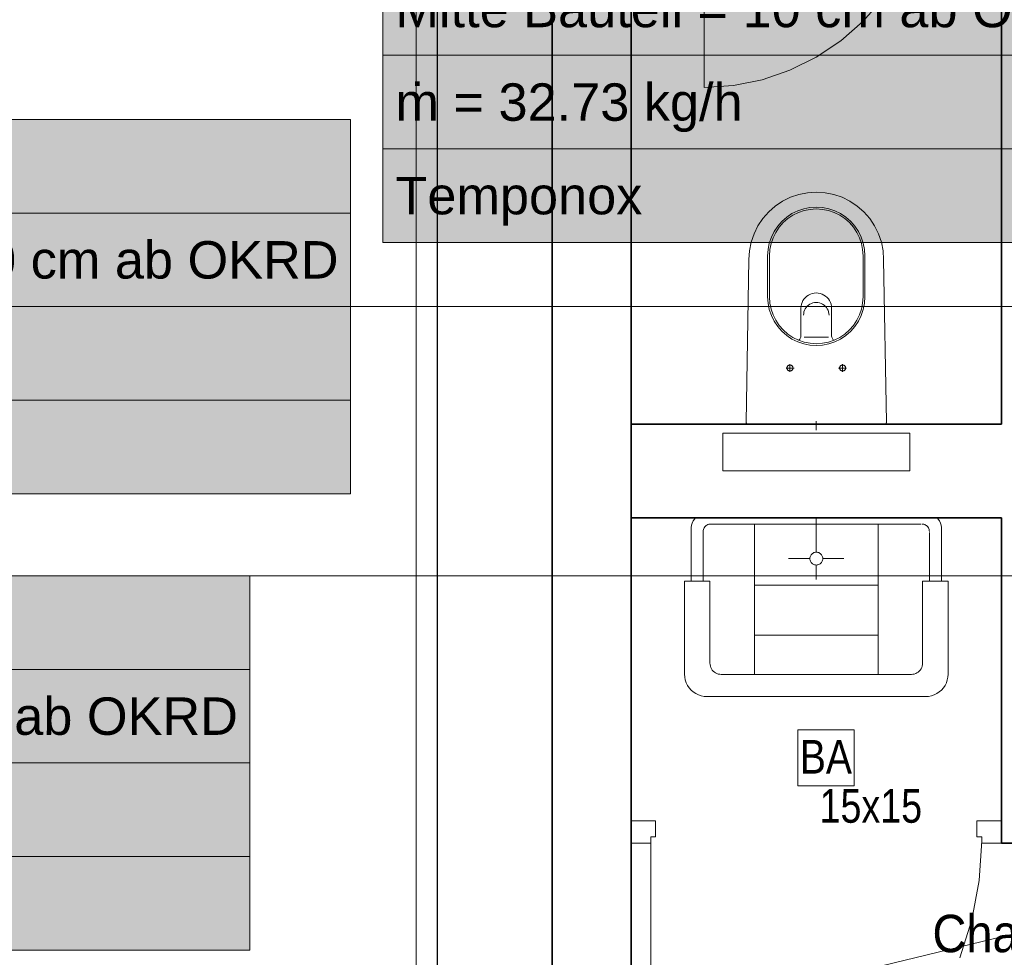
# Model space of a CAD drawing. Extents: x -223 to 557, y -138 to 606.
# Tile 5 of 142: x -87 to -35, y -1 to 50. Entities that reach past the tile are written whole.
import ezdxf
from ezdxf.lldxf.tags import DXFTag

# ---------------------------------------------------------------- set-up
doc = ezdxf.new("R2010")
doc.units = 0
doc.layers.get('0').update_dxf_attribs({"lineweight": 35})
for name, color, linetype, lineweight in [('5_EG-BESTAND', 7, 'Continuous', 25), ('5_EG-HLSE', 7, 'Continuous', 25), ('5_EG-NEU', 7, 'Continuous', 25), ('H_Heizkoerpertext', 7, 'Continuous', 35)]:
    doc.layers.add(name, color=color, linetype=linetype, lineweight=lineweight)
for name, color, linetype, lineweight, true_color in [('H_Heizkoerper', 1, 'Continuous', 35, 0xff0000), ('H_Heizkoerperflaeche', 7, 'Continuous', 35, 0xc0c0c0), ('H_Ruecklauf', 5, 'Continuous', 35, 0x0000ff), ('H_Ruecklauf_Beschriftung_OG', 5, 'Continuous', 18, 0x0000ff), ('H_Vorlauf', 1, 'Continuous', 35, 0xff0000), ('H_Vorlauf_Beschriftung_OG', 1, 'Continuous', 18, 0xff0000), ('X_Schnittangaben', 7, 'Continuous', 25, 0xc0c0c0)]:
    doc.layers.add(name, color=color, linetype=linetype, lineweight=lineweight, true_color=true_color)
doc.styles.get("Standard").update_dxf_attribs({"font": 'arial.ttf'})
tags = doc.linetypes.add('PUNKT2_S9', pattern=[0.0005, 0, -0.0005]).pattern_tags.tags
tags[6:7] = [DXFTag(74, 4), DXFTag(75, 0), DXFTag(340, '0'), DXFTag(46, 1.0), DXFTag(50, 0.0), DXFTag(44, 0.0), DXFTag(45, 0.0)]
tags[4:5] = [DXFTag(74, 4), DXFTag(75, 0), DXFTag(340, '0'), DXFTag(46, 1.0), DXFTag(50, 0.0), DXFTag(44, 0.0), DXFTag(45, 0.0)]
tags = doc.linetypes.add('STRICHPUNKT2', pattern=[12.7, 6.35, -3.175, 0, -3.175]).pattern_tags.tags
tags[10:11] = [DXFTag(74, 4), DXFTag(75, 0), DXFTag(340, '0'), DXFTag(46, 0.0), DXFTag(50, 0.0), DXFTag(44, 0.0), DXFTag(45, 0.0)]
tags[8:9] = [DXFTag(74, 4), DXFTag(75, 0), DXFTag(340, '0'), DXFTag(46, 0.0), DXFTag(50, 0.0), DXFTag(44, 0.0), DXFTag(45, 0.0)]
tags[6:7] = [DXFTag(74, 4), DXFTag(75, 0), DXFTag(340, '0'), DXFTag(46, 0.0), DXFTag(50, 0.0), DXFTag(44, 0.0), DXFTag(45, 0.0)]
tags[4:5] = [DXFTag(74, 4), DXFTag(75, 0), DXFTag(340, '0'), DXFTag(46, 0.0), DXFTag(50, 0.0), DXFTag(44, 0.0), DXFTag(45, 0.0)]

# ---------------------------------------------------------------- blocks, each defined once
blk = doc.blocks.new('Schnitt-A07ALDUJ1N', base_point=(-166.508, -62.505))
at = {"color": 0, "linetype": 'ByBlock', "lineweight": -2, "ltscale": 0.25}
blk.add_line((-64.925, 186.954), (-64.925, -60.638), dxfattribs=at)
blk = doc.blocks.new('Referenz-A07ALDUO1N', base_point=(-167.675, -99.33))
at = {"layer": '5_EG-BESTAND', "color": 0, "linetype": 'PUNKT2_S9', "lineweight": 13, "ltscale": 0.13}
blk.add_line((-66.06, -64.762), (-66.06, 142.568), dxfattribs=at)
at = {"layer": '5_EG-BESTAND', "color": 0, "lineweight": 35}
for p, q in [((-58.778, 142.568), (-58.788, -58.081)), ((-54.567, 98.449), (-54.567, 20.932)), ((-54.567, 20.932), (-54.567, 18.189)), ((-54.567, 18.189), (-54.567, -52.076))]:
    blk.add_line(p, q, dxfattribs=at)
at = {"layer": '5_EG-HLSE', "color": 0, "lineweight": 13}
for p, q in [((-46.044, 40.049), (-46.466, 39.841)), ((-45.598, 40.201), (-46.044, 40.049)), ((-45.136, 40.292), (-45.598, 40.201)), ((-44.666, 40.323), (-45.136, 40.292)), ((-44.196, 40.292), (-44.666, 40.323)), ((-43.734, 40.2), (-44.196, 40.292)), ((-43.288, 40.048), (-43.734, 40.2)), ((-42.866, 39.84), (-43.288, 40.048)), ((-46.858, 39.579), (-47.212, 39.269)), ((-46.466, 39.841), (-46.858, 39.579)), ((-45.007, 39.501), (-45.34, 39.434)), ((-44.667, 39.523), (-45.007, 39.501)), ((-44.328, 39.501), (-44.667, 39.523)), ((-43.994, 39.434), (-44.328, 39.501)), ((-42.474, 39.578), (-42.866, 39.84)), ((-42.12, 39.267), (-42.474, 39.578)), ((-47.212, 39.269), (-47.523, 38.915)), ((-46.25, 38.986), (-46.506, 38.761)), ((-45.967, 39.175), (-46.25, 38.986)), ((-45.917, 39.088), (-46.189, 38.906)), ((-45.662, 39.325), (-45.967, 39.175)), ((-45.624, 39.233), (-45.917, 39.088)), ((-45.34, 39.434), (-45.662, 39.325)), ((-45.314, 39.338), (-45.624, 39.233)), ((-44.994, 39.402), (-45.314, 39.338)), ((-44.667, 39.423), (-44.994, 39.402)), ((-44.341, 39.402), (-44.667, 39.423)), ((-44.02, 39.338), (-44.341, 39.402)), ((-43.71, 39.233), (-44.02, 39.338)), ((-43.672, 39.325), (-43.994, 39.434)), ((-43.417, 39.088), (-43.71, 39.233)), ((-43.367, 39.175), (-43.672, 39.325)), ((-43.145, 38.906), (-43.417, 39.088)), ((-43.084, 38.986), (-43.367, 39.175)), ((-42.829, 38.761), (-43.084, 38.986)), ((-41.81, 38.913), (-42.12, 39.267)), ((-47.785, 38.523), (-47.993, 38.101)), ((-47.523, 38.915), (-47.785, 38.523)), ((-46.73, 38.506), (-46.919, 38.223)), ((-46.651, 38.445), (-46.832, 38.173)), ((-46.506, 38.761), (-46.73, 38.506)), ((-46.435, 38.691), (-46.651, 38.445)), ((-46.189, 38.906), (-46.435, 38.691)), ((-42.899, 38.691), (-43.145, 38.906)), ((-42.684, 38.445), (-42.899, 38.691)), ((-42.604, 38.506), (-42.829, 38.761)), ((-42.502, 38.173), (-42.684, 38.445)), ((-42.416, 38.223), (-42.604, 38.506)), ((-41.548, 38.521), (-41.81, 38.913)), ((-41.34, 38.099), (-41.548, 38.521)), ((-47.993, 38.101), (-48.144, 37.655)), ((-47.069, 37.918), (-47.179, 37.596)), ((-46.919, 38.223), (-47.069, 37.918)), ((-46.832, 38.173), (-46.977, 37.88)), ((-42.357, 37.88), (-42.502, 38.173)), ((-42.265, 37.918), (-42.416, 38.223)), ((-42.156, 37.596), (-42.265, 37.918)), ((-41.189, 37.653), (-41.34, 38.099)), ((-48.144, 37.655), (-48.236, 37.193)), ((-47.179, 37.596), (-47.245, 37.262)), ((-47.082, 37.57), (-47.146, 37.249)), ((-46.977, 37.88), (-47.082, 37.57)), ((-42.252, 37.57), (-42.357, 37.88)), ((-42.189, 37.249), (-42.252, 37.57)), ((-42.089, 37.262), (-42.156, 37.596)), ((-41.098, 37.191), (-41.189, 37.653)), ((-48.236, 37.193), (-48.267, 36.723)), ((-47.245, 37.262), (-47.267, 36.923)), ((-47.267, 36.923), (-47.267, 34.723)), ((-47.146, 37.249), (-47.167, 36.923)), ((-47.167, 36.923), (-47.167, 34.723)), ((-42.167, 36.923), (-42.189, 37.249)), ((-42.167, 36.923), (-42.167, 34.723)), ((-42.067, 36.923), (-42.089, 37.262)), ((-42.067, 36.923), (-42.067, 34.723)), ((-41.067, 36.721), (-41.098, 37.191)), ((-48.417, 28.025), (-48.267, 36.723)), ((-41.067, 36.721), (-40.917, 28.025)), ((-45.167, 34.764), (-45.247, 34.693)), ((-45.077, 34.824), (-45.167, 34.764)), ((-44.981, 34.871), (-45.077, 34.824)), ((-44.88, 34.906), (-44.981, 34.871)), ((-44.774, 34.927), (-44.88, 34.906)), ((-44.667, 34.934), (-44.774, 34.927)), ((-44.56, 34.927), (-44.667, 34.934)), ((-44.455, 34.906), (-44.56, 34.927)), ((-44.353, 34.871), (-44.455, 34.906)), ((-44.257, 34.824), (-44.353, 34.871)), ((-44.168, 34.764), (-44.257, 34.824)), ((-44.087, 34.693), (-44.168, 34.764)), ((-47.267, 34.723), (-47.245, 34.384)), ((-47.245, 34.384), (-47.179, 34.05)), ((-47.167, 34.723), (-47.146, 34.397)), ((-47.146, 34.397), (-47.082, 34.076)), ((-45.481, 34.22), (-45.488, 34.113)), ((-45.46, 34.326), (-45.481, 34.22)), ((-45.425, 34.427), (-45.46, 34.326)), ((-45.378, 34.524), (-45.425, 34.427)), ((-45.318, 34.613), (-45.378, 34.524)), ((-45.247, 34.693), (-45.318, 34.613)), ((-45.148, 34.229), (-45.207, 34.162)), ((-45.081, 34.287), (-45.148, 34.229)), ((-45.007, 34.337), (-45.081, 34.287)), ((-44.927, 34.376), (-45.007, 34.337)), ((-44.843, 34.405), (-44.927, 34.376)), ((-44.756, 34.422), (-44.843, 34.405)), ((-44.667, 34.428), (-44.756, 34.422)), ((-44.578, 34.422), (-44.667, 34.428)), ((-44.491, 34.405), (-44.578, 34.422)), ((-44.407, 34.376), (-44.491, 34.405)), ((-44.327, 34.337), (-44.407, 34.376)), ((-44.253, 34.287), (-44.327, 34.337)), ((-44.186, 34.229), (-44.253, 34.287)), ((-44.128, 34.162), (-44.186, 34.229)), ((-44.016, 34.613), (-44.087, 34.693)), ((-43.957, 34.524), (-44.016, 34.613)), ((-43.909, 34.427), (-43.957, 34.524)), ((-43.875, 34.326), (-43.909, 34.427)), ((-43.854, 34.22), (-43.875, 34.326)), ((-43.847, 34.113), (-43.854, 34.22)), ((-42.252, 34.076), (-42.189, 34.397)), ((-42.189, 34.397), (-42.167, 34.723)), ((-42.156, 34.05), (-42.089, 34.384)), ((-42.089, 34.384), (-42.067, 34.723)), ((-47.179, 34.05), (-47.069, 33.728)), ((-47.082, 34.076), (-46.977, 33.766)), ((-47.069, 33.728), (-46.919, 33.423)), ((-46.977, 33.766), (-46.832, 33.473)), ((-45.488, 34.113), (-45.488, 32.662)), ((-45.341, 33.837), (-45.347, 33.748)), ((-45.324, 33.924), (-45.341, 33.837)), ((-45.295, 34.008), (-45.324, 33.924)), ((-45.256, 34.088), (-45.295, 34.008)), ((-45.207, 34.162), (-45.256, 34.088)), ((-44.078, 34.088), (-44.128, 34.162)), ((-44.039, 34.008), (-44.078, 34.088)), ((-44.01, 33.924), (-44.039, 34.008)), ((-43.993, 33.837), (-44.01, 33.924)), ((-43.987, 33.748), (-43.993, 33.837)), ((-43.847, 34.113), (-43.847, 32.662)), ((-42.502, 33.473), (-42.357, 33.766)), ((-42.416, 33.423), (-42.265, 33.728)), ((-42.357, 33.766), (-42.252, 34.076)), ((-42.265, 33.728), (-42.156, 34.05)), ((-46.919, 33.423), (-46.73, 33.14)), ((-46.832, 33.473), (-46.651, 33.201)), ((-46.651, 33.201), (-46.435, 32.955)), ((-42.899, 32.955), (-42.684, 33.201)), ((-42.684, 33.201), (-42.502, 33.473)), ((-42.604, 33.14), (-42.416, 33.423)), ((-46.73, 33.14), (-46.506, 32.884)), ((-46.506, 32.884), (-46.25, 32.66)), ((-46.435, 32.955), (-46.189, 32.74)), ((-46.25, 32.66), (-45.967, 32.471)), ((-46.189, 32.74), (-45.917, 32.558)), ((-45.489, 32.62), (-45.488, 32.662)), ((-43.847, 32.662), (-43.846, 32.62)), ((-43.417, 32.558), (-43.145, 32.74)), ((-43.367, 32.471), (-43.084, 32.66)), ((-43.145, 32.74), (-42.899, 32.955)), ((-43.084, 32.66), (-42.829, 32.884)), ((-42.829, 32.884), (-42.604, 33.14)), ((-45.967, 32.471), (-45.662, 32.321)), ((-45.917, 32.558), (-45.624, 32.413)), ((-45.662, 32.321), (-45.34, 32.212)), ((-45.624, 32.413), (-45.314, 32.308)), ((-45.609, 32.407), (-45.577, 32.435)), ((-45.577, 32.435), (-45.55, 32.466)), ((-45.55, 32.466), (-45.527, 32.501)), ((-45.527, 32.501), (-45.509, 32.539)), ((-45.509, 32.539), (-45.496, 32.579)), ((-45.496, 32.579), (-45.489, 32.62)), ((-45.34, 32.212), (-45.007, 32.145)), ((-45.314, 32.308), (-44.994, 32.244)), ((-45.313, 32.569), (-44.021, 32.569)), ((-45.007, 32.145), (-44.667, 32.123)), ((-44.994, 32.244), (-44.667, 32.223)), ((-44.667, 32.223), (-44.341, 32.244)), ((-44.667, 32.123), (-44.328, 32.145)), ((-44.341, 32.244), (-44.02, 32.308)), ((-44.328, 32.145), (-43.994, 32.212)), ((-44.02, 32.308), (-43.71, 32.413)), ((-43.994, 32.212), (-43.672, 32.321)), ((-43.846, 32.62), (-43.838, 32.579)), ((-43.838, 32.579), (-43.826, 32.539)), ((-43.826, 32.539), (-43.808, 32.501)), ((-43.808, 32.501), (-43.785, 32.466)), ((-43.785, 32.466), (-43.757, 32.435)), ((-43.757, 32.435), (-43.725, 32.407)), ((-43.71, 32.413), (-43.417, 32.558)), ((-43.672, 32.321), (-43.367, 32.471)), ((-46.155, 31.062), (-46.172, 31.05)), ((-46.136, 31.071), (-46.155, 31.062)), ((-46.116, 31.077), (-46.136, 31.071)), ((-46.095, 31.082), (-46.116, 31.077)), ((-46.075, 31.083), (-46.095, 31.082)), ((-46.071, 31.083), (-46.078, 31.083)), ((-46.075, 31.128), (-46.075, 30.719)), ((-46.054, 31.082), (-46.075, 31.083)), ((-46.033, 31.077), (-46.054, 31.082)), ((-46.013, 31.071), (-46.033, 31.077)), ((-45.995, 31.062), (-46.013, 31.071)), ((-45.977, 31.05), (-45.995, 31.062)), ((-43.34, 31.062), (-43.357, 31.05)), ((-43.321, 31.071), (-43.34, 31.062)), ((-43.301, 31.077), (-43.321, 31.071)), ((-43.281, 31.082), (-43.301, 31.077)), ((-43.26, 31.083), (-43.281, 31.082)), ((-43.256, 31.083), (-43.264, 31.083)), ((-43.26, 31.128), (-43.26, 30.719)), ((-43.239, 31.082), (-43.26, 31.083)), ((-43.218, 31.077), (-43.239, 31.082)), ((-43.199, 31.071), (-43.218, 31.077)), ((-43.18, 31.062), (-43.199, 31.071)), ((-43.162, 31.05), (-43.18, 31.062)), ((-45.857, 30.923), (-46.277, 30.923)), ((-46.233, 30.944), (-46.235, 30.923)), ((-46.235, 30.923), (-46.233, 30.902)), ((-46.229, 30.964), (-46.233, 30.944)), ((-46.233, 30.902), (-46.229, 30.882)), ((-46.222, 30.984), (-46.229, 30.964)), ((-46.229, 30.882), (-46.222, 30.862)), ((-46.213, 31.003), (-46.222, 30.984)), ((-46.222, 30.862), (-46.213, 30.843)), ((-46.202, 31.02), (-46.213, 31.003)), ((-46.213, 30.843), (-46.202, 30.826)), ((-46.188, 31.036), (-46.202, 31.02)), ((-46.202, 30.826), (-46.188, 30.81)), ((-46.172, 31.05), (-46.188, 31.036)), ((-46.188, 30.81), (-46.172, 30.796)), ((-46.172, 30.796), (-46.155, 30.784)), ((-46.155, 30.784), (-46.136, 30.775)), ((-46.136, 30.775), (-46.116, 30.768)), ((-46.116, 30.768), (-46.095, 30.764)), ((-46.095, 30.764), (-46.075, 30.763)), ((-46.075, 30.763), (-46.054, 30.764)), ((-46.054, 30.764), (-46.033, 30.768)), ((-46.033, 30.768), (-46.013, 30.775)), ((-46.013, 30.775), (-45.995, 30.784)), ((-45.995, 30.784), (-45.977, 30.796)), ((-45.961, 31.036), (-45.977, 31.05)), ((-45.977, 30.796), (-45.961, 30.81)), ((-45.948, 31.02), (-45.961, 31.036)), ((-45.961, 30.81), (-45.948, 30.826)), ((-45.936, 31.003), (-45.948, 31.02)), ((-45.948, 30.826), (-45.936, 30.843)), ((-45.927, 30.984), (-45.936, 31.003)), ((-45.936, 30.843), (-45.927, 30.862)), ((-45.92, 30.964), (-45.927, 30.984)), ((-45.927, 30.862), (-45.92, 30.882)), ((-45.916, 30.944), (-45.92, 30.964)), ((-45.92, 30.882), (-45.916, 30.902)), ((-45.915, 30.923), (-45.916, 30.944)), ((-45.916, 30.902), (-45.915, 30.923)), ((-43.477, 30.923), (-43.057, 30.923)), ((-43.418, 30.944), (-43.42, 30.923)), ((-43.42, 30.923), (-43.418, 30.902)), ((-43.414, 30.964), (-43.418, 30.944)), ((-43.418, 30.902), (-43.414, 30.882)), ((-43.408, 30.984), (-43.414, 30.964)), ((-43.414, 30.882), (-43.408, 30.862)), ((-43.398, 31.003), (-43.408, 30.984)), ((-43.408, 30.862), (-43.398, 30.843)), ((-43.387, 31.02), (-43.398, 31.003)), ((-43.398, 30.843), (-43.387, 30.826)), ((-43.373, 31.036), (-43.387, 31.02)), ((-43.387, 30.826), (-43.373, 30.81)), ((-43.357, 31.05), (-43.373, 31.036)), ((-43.373, 30.81), (-43.357, 30.796)), ((-43.357, 30.796), (-43.34, 30.784)), ((-43.34, 30.784), (-43.321, 30.775)), ((-43.321, 30.775), (-43.301, 30.768)), ((-43.301, 30.768), (-43.281, 30.764)), ((-43.281, 30.764), (-43.26, 30.763)), ((-43.26, 30.763), (-43.239, 30.764)), ((-43.239, 30.764), (-43.218, 30.768)), ((-43.218, 30.768), (-43.199, 30.775)), ((-43.199, 30.775), (-43.18, 30.784)), ((-43.18, 30.784), (-43.162, 30.796)), ((-43.147, 31.036), (-43.162, 31.05)), ((-43.162, 30.796), (-43.147, 30.81)), ((-43.133, 31.02), (-43.147, 31.036)), ((-43.147, 30.81), (-43.133, 30.826)), ((-43.121, 31.003), (-43.133, 31.02)), ((-43.133, 30.826), (-43.121, 30.843)), ((-43.112, 30.984), (-43.121, 31.003)), ((-43.121, 30.843), (-43.112, 30.862)), ((-43.105, 30.964), (-43.112, 30.984)), ((-43.112, 30.862), (-43.105, 30.882)), ((-43.101, 30.944), (-43.105, 30.964)), ((-43.105, 30.882), (-43.101, 30.902)), ((-43.1, 30.923), (-43.101, 30.944)), ((-43.101, 30.902), (-43.1, 30.923)), ((-48.417, 28.025), (-48.417, 28.011)), ((-48.417, 28.011), (-48.414, 27.998)), ((-48.414, 27.998), (-48.41, 27.986)), ((-48.41, 27.986), (-48.404, 27.974)), ((-48.404, 27.974), (-48.397, 27.963)), ((-48.397, 27.963), (-48.389, 27.953)), ((-48.389, 27.953), (-48.379, 27.944)), ((-48.379, 27.944), (-48.368, 27.937)), ((-48.368, 27.937), (-48.356, 27.931)), ((-48.356, 27.931), (-48.343, 27.926)), ((-48.343, 27.926), (-48.33, 27.924)), ((-48.33, 27.924), (-48.317, 27.923)), ((-41.017, 27.923), (-48.317, 27.923)), ((-44.667, 27.606), (-44.667, 28.09)), ((-41.017, 27.923), (-41.004, 27.924)), ((-41.004, 27.924), (-40.991, 27.926)), ((-40.991, 27.926), (-40.978, 27.931)), ((-40.978, 27.931), (-40.967, 27.937)), ((-40.967, 27.937), (-40.956, 27.944)), ((-40.956, 27.944), (-40.946, 27.953)), ((-40.946, 27.953), (-40.937, 27.963)), ((-40.937, 27.963), (-40.93, 27.974)), ((-40.93, 27.974), (-40.924, 27.986)), ((-40.924, 27.986), (-40.92, 27.998)), ((-40.92, 27.998), (-40.918, 28.011)), ((-40.918, 28.011), (-40.917, 28.025)), ((-51.299, 22.637), (-51.335, 22.522)), ((-51.247, 22.746), (-51.299, 22.637)), ((-51.182, 22.847), (-51.247, 22.746)), ((-51.182, 22.847), (-51.125, 22.917)), ((-38.153, 22.917), (-51.125, 22.917)), ((-44.667, 21.081), (-44.667, 22.923)), ((-38.153, 22.847), (-38.21, 22.918)), ((-38.087, 22.746), (-38.153, 22.847)), ((-38.036, 22.637), (-38.087, 22.746)), ((-37.999, 22.522), (-38.036, 22.637)), ((-51.356, 22.403), (-51.361, 22.283)), ((-51.361, 19.532), (-51.361, 22.283)), ((-51.335, 22.522), (-51.356, 22.403)), ((-50.709, 22.236), (-50.712, 22.184)), ((-50.712, 19.532), (-50.712, 22.184)), ((-50.699, 22.288), (-50.709, 22.236)), ((-50.682, 22.337), (-50.699, 22.288)), ((-50.659, 22.384), (-50.682, 22.337)), ((-50.63, 22.428), (-50.659, 22.384)), ((-50.595, 22.467), (-50.63, 22.428)), ((-50.556, 22.502), (-50.595, 22.467)), ((-50.512, 22.531), (-50.556, 22.502)), ((-50.466, 22.554), (-50.512, 22.531)), ((-50.416, 22.571), (-50.466, 22.554)), ((-50.365, 22.581), (-50.416, 22.571)), ((-50.312, 22.584), (-50.365, 22.581)), ((-50.312, 22.584), (-39.085, 22.584)), ((-47.97, 22.584), (-47.97, 14.547)), ((-41.364, 22.584), (-41.364, 14.547)), ((-38.97, 22.581), (-39.022, 22.584)), ((-38.918, 22.571), (-38.97, 22.581)), ((-38.869, 22.554), (-38.918, 22.571)), ((-38.822, 22.531), (-38.869, 22.554)), ((-38.778, 22.502), (-38.822, 22.531)), ((-38.739, 22.467), (-38.778, 22.502)), ((-38.705, 22.428), (-38.739, 22.467)), ((-38.676, 22.384), (-38.705, 22.428)), ((-38.652, 22.337), (-38.676, 22.384)), ((-38.636, 22.288), (-38.652, 22.337)), ((-38.625, 22.236), (-38.636, 22.288)), ((-38.622, 22.184), (-38.625, 22.236)), ((-38.622, 19.532), (-38.622, 22.129)), ((-37.978, 22.403), (-37.999, 22.522)), ((-37.974, 22.283), (-37.978, 22.403)), ((-37.974, 19.532), (-37.974, 22.283)), ((-44.799, 21.054), (-44.839, 21.035)), ((-44.756, 21.069), (-44.799, 21.054)), ((-44.712, 21.078), (-44.756, 21.069)), ((-44.667, 21.081), (-44.712, 21.078)), ((-44.622, 21.078), (-44.667, 21.081)), ((-44.578, 21.069), (-44.622, 21.078)), ((-44.536, 21.054), (-44.578, 21.069)), ((-44.495, 21.035), (-44.536, 21.054)), ((-45.011, 20.737), (-46.145, 20.737)), ((-45.008, 20.782), (-45.011, 20.737)), ((-45.011, 20.737), (-45.008, 20.692)), ((-44.999, 20.826), (-45.008, 20.782)), ((-45.008, 20.692), (-44.999, 20.648)), ((-44.985, 20.868), (-44.999, 20.826)), ((-44.999, 20.648), (-44.985, 20.605)), ((-44.965, 20.909), (-44.985, 20.868)), ((-44.985, 20.605), (-44.965, 20.565)), ((-44.94, 20.946), (-44.965, 20.909)), ((-44.965, 20.565), (-44.94, 20.527)), ((-44.91, 20.98), (-44.94, 20.946)), ((-44.94, 20.527), (-44.91, 20.494)), ((-44.877, 21.01), (-44.91, 20.98)), ((-44.839, 21.035), (-44.877, 21.01)), ((-44.458, 21.01), (-44.495, 21.035)), ((-44.424, 20.98), (-44.458, 21.01)), ((-44.394, 20.946), (-44.424, 20.98)), ((-44.424, 20.494), (-44.394, 20.527)), ((-44.369, 20.909), (-44.394, 20.946)), ((-44.394, 20.527), (-44.369, 20.565)), ((-44.349, 20.868), (-44.369, 20.909)), ((-44.369, 20.565), (-44.349, 20.605)), ((-44.335, 20.826), (-44.349, 20.868)), ((-44.349, 20.605), (-44.335, 20.648)), ((-44.326, 20.782), (-44.335, 20.826)), ((-44.335, 20.648), (-44.326, 20.692)), ((-44.323, 20.737), (-44.326, 20.782)), ((-44.326, 20.692), (-44.323, 20.737)), ((-44.323, 20.737), (-43.189, 20.737)), ((-44.91, 20.494), (-44.877, 20.464)), ((-44.877, 20.464), (-44.839, 20.439)), ((-44.839, 20.439), (-44.799, 20.419)), ((-44.799, 20.419), (-44.756, 20.404)), ((-44.756, 20.404), (-44.712, 20.396)), ((-44.712, 20.396), (-44.667, 20.393)), ((-44.667, 20.393), (-44.622, 20.396)), ((-44.667, 20.393), (-44.667, 19.627)), ((-44.622, 20.396), (-44.578, 20.404)), ((-44.578, 20.404), (-44.536, 20.419)), ((-44.536, 20.419), (-44.495, 20.439)), ((-44.495, 20.439), (-44.458, 20.464)), ((-44.458, 20.464), (-44.424, 20.494)), ((-50.35, 19.532), (-51.712, 19.532)), ((-51.712, 19.532), (-51.712, 14.56)), ((-50.35, 19.532), (-50.35, 15.147)), ((-38.985, 19.532), (-37.622, 19.532)), ((-38.985, 19.532), (-38.985, 15.147)), ((-37.622, 19.532), (-37.622, 14.56)), ((-47.97, 19.313), (-41.364, 19.313)), ((-47.97, 16.65), (-41.364, 16.65)), ((-50.35, 15.147), (-50.345, 15.068)), ((-50.345, 15.068), (-50.329, 14.991)), ((-50.329, 14.991), (-50.304, 14.917)), ((-50.304, 14.917), (-50.269, 14.847)), ((-50.269, 14.847), (-50.226, 14.781)), ((-50.226, 14.781), (-50.174, 14.722)), ((-39.16, 14.722), (-39.109, 14.781)), ((-39.109, 14.781), (-39.065, 14.847)), ((-39.065, 14.847), (-39.03, 14.917)), ((-39.03, 14.917), (-39.005, 14.991)), ((-39.005, 14.991), (-38.99, 15.068)), ((-38.99, 15.068), (-38.985, 15.147)), ((-51.712, 14.56), (-51.702, 14.403)), ((-51.702, 14.403), (-51.672, 14.249)), ((-51.672, 14.249), (-51.621, 14.101)), ((-50.174, 14.722), (-50.115, 14.671)), ((-50.115, 14.671), (-50.05, 14.627)), ((-50.05, 14.627), (-49.979, 14.592)), ((-49.979, 14.592), (-49.905, 14.567)), ((-49.905, 14.567), (-49.828, 14.552)), ((-49.828, 14.552), (-49.75, 14.547)), ((-39.585, 14.547), (-49.75, 14.547)), ((-39.585, 14.547), (-39.506, 14.552)), ((-39.506, 14.552), (-39.429, 14.567)), ((-39.429, 14.567), (-39.355, 14.592)), ((-39.355, 14.592), (-39.285, 14.627)), ((-39.285, 14.627), (-39.219, 14.671)), ((-39.219, 14.671), (-39.16, 14.722)), ((-37.713, 14.101), (-37.663, 14.249)), ((-37.663, 14.249), (-37.632, 14.403)), ((-37.632, 14.403), (-37.622, 14.56)), ((-51.621, 14.101), (-51.552, 13.96)), ((-51.552, 13.96), (-51.464, 13.83)), ((-51.464, 13.83), (-51.361, 13.711)), ((-51.361, 13.711), (-51.243, 13.608)), ((-38.091, 13.608), (-37.973, 13.711)), ((-37.973, 13.711), (-37.87, 13.83)), ((-37.87, 13.83), (-37.783, 13.96)), ((-37.783, 13.96), (-37.713, 14.101)), ((-51.243, 13.608), (-51.112, 13.521)), ((-51.112, 13.521), (-50.972, 13.451)), ((-50.972, 13.451), (-50.823, 13.401)), ((-50.823, 13.401), (-50.669, 13.37)), ((-50.669, 13.37), (-50.512, 13.36)), ((-50.512, 13.36), (-48.491, 13.36)), ((-48.491, 13.36), (-44.667, 13.36)), ((-40.843, 13.36), (-44.667, 13.36)), ((-38.822, 13.36), (-40.843, 13.36)), ((-38.822, 13.36), (-38.665, 13.37)), ((-38.665, 13.37), (-38.511, 13.401)), ((-38.511, 13.401), (-38.363, 13.451)), ((-38.363, 13.451), (-38.222, 13.521)), ((-38.222, 13.521), (-38.091, 13.608)), ((-45.645, 11.584), (-42.645, 11.584)), ((-45.645, 8.584), (-45.645, 11.584)), ((-42.645, 11.584), (-42.645, 8.584)), ((-42.645, 11.584), (-42.645, 11.584)), ((-42.645, 8.584), (-45.645, 8.584)), ((-45.645, 8.584), (-45.645, 8.584)), ((-42.645, 8.584), (-42.645, 8.584))]:
    blk.add_line(p, q, dxfattribs=at)
at = {"layer": '5_EG-HLSE', "color": 0, "linetype": 'PUNKT2_S9', "lineweight": 13, "ltscale": 0.13}
for p, q in [((-39.663, 27.435), (-49.663, 27.435)), ((-49.663, 25.435), (-49.663, 27.435)), ((-39.663, 27.435), (-39.663, 25.435)), ((-39.663, 25.435), (-49.663, 25.435))]:
    blk.add_line(p, q, dxfattribs=at)
at = {"layer": '5_EG-NEU', "color": 0, "lineweight": 35}
for p, q in [((-34.767, 58.523), (-34.767, 27.923)), ((-54.567, 27.923), (-34.767, 27.923)), ((-54.567, 22.923), (-34.767, 22.923)), ((-34.767, 22.923), (-34.767, 5.523)), ((-34.767, 5.523), (-17.567, 5.523))]:
    blk.add_line(p, q, dxfattribs=at)
at = {"layer": '5_EG-NEU', "color": 0, "lineweight": 13}
for p, q in [((-50.667, 57.923), (-50.667, 45.923)), ((-42.182, 49.438), (-41.147, 50.618)), ((-43.362, 48.403), (-42.182, 49.438)), ((-44.667, 47.531), (-43.362, 48.403)), ((-46.075, 46.836), (-44.667, 47.531)), ((-49.101, 46.026), (-47.561, 46.332)), ((-47.561, 46.332), (-46.075, 46.836)), ((-50.667, 45.923), (-49.101, 46.026)), ((-54.567, 6.723), (-54.567, 5.523)), ((-53.257, 6.723), (-54.567, 6.723)), ((-53.257, 5.863), (-53.257, 6.723)), ((-36.077, 5.863), (-36.077, 6.723)), ((-36.077, 6.723), (-34.767, 6.723)), ((-34.767, 6.723), (-34.767, 5.523)), ((-53.257, 5.863), (-53.517, 5.863)), ((-53.517, 5.863), (-53.517, 5.523)), ((-36.077, 5.863), (-35.817, 5.863)), ((-35.817, 5.863), (-35.817, 5.523)), ((-54.567, 5.523), (-53.517, 5.523)), ((-53.517, 5.653), (-53.517, -12.048)), ((-35.959, 3.524), (-35.817, 5.653)), ((-34.767, 5.523), (-35.817, 5.523)), ((-36.354, 1.427), (-35.959, 3.524)), ((-36.996, -0.608), (-36.354, 1.427))]:
    blk.add_line(p, q, dxfattribs=at)
at = {"layer": '5_EG-HLSE', "color": 0, "lineweight": 18, "char_height": 1.8, "attachment_point": 1}
for s, insert in [('{\\W0.83;\\fArial;BA}', (-45.545, 11.044)), ('{\\W0.8;\\fArial;15x15}', (-44.491, 8.419))]:
    blk.add_mtext(s, dxfattribs=dict(at, insert=insert))
blk = doc.blocks.new('Heizkörper-A07ALDVE1N', base_point=(-39.859, -1.701))
at = {"color": 0, "linetype": 'ByBlock', "lineweight": -2, "ltscale": 0.35}
for p, q in [((-29.062, 2.366), (-29.062, 5.086)), ((-29.062, 5.086), (-19.862, 5.086)), ((-19.862, 5.086), (-19.862, 2.366)), ((-19.862, 2.366), (-29.062, 2.366))]:
    blk.add_line(p, q, dxfattribs=at)
at = {"layer": 'H_Heizkoerperflaeche', "linetype": 'ByBlock', "lineweight": -2, "ltscale": 0.35}
for points in [[(-29.062, 2.366), (-19.862, 2.366), (-29.062, 5.086)], [(-19.862, 2.366), (-29.062, 5.086), (-19.862, 5.086)]]:
    blk.add_solid(points, dxfattribs=at)
at = {"layer": 'H_Ruecklauf', "linetype": 'ByBlock', "lineweight": -2, "ltscale": 0.35}
for p, q in [((-30.061, 3.739), (-30.062, 3.726)), ((-30.062, 3.726), (-30.061, 3.713)), ((-30.059, 3.752), (-30.061, 3.739)), ((-30.061, 3.713), (-30.059, 3.7)), ((-30.055, 3.764), (-30.059, 3.752)), ((-30.059, 3.7), (-30.055, 3.687)), ((-30.049, 3.776), (-30.055, 3.764)), ((-30.055, 3.687), (-30.049, 3.676)), ((-30.042, 3.787), (-30.049, 3.776)), ((-30.033, 3.796), (-30.042, 3.787)), ((-30.023, 3.805), (-30.033, 3.796)), ((-30.012, 3.812), (-30.023, 3.805)), ((-30, 3.818), (-30.012, 3.812)), ((-29.988, 3.822), (-30, 3.818)), ((-29.975, 3.825), (-29.988, 3.822)), ((-29.962, 3.826), (-29.975, 3.825)), ((-29.949, 3.825), (-29.962, 3.826)), ((-29.062, 3.726), (-29.962, 3.726)), ((-29.936, 3.822), (-29.949, 3.825)), ((-29.924, 3.818), (-29.936, 3.822)), ((-29.912, 3.812), (-29.924, 3.818)), ((-29.901, 3.805), (-29.912, 3.812)), ((-29.891, 3.796), (-29.901, 3.805)), ((-29.883, 3.787), (-29.891, 3.796)), ((-29.876, 3.776), (-29.883, 3.787)), ((-29.87, 3.764), (-29.876, 3.776)), ((-29.876, 3.676), (-29.87, 3.687)), ((-29.866, 3.752), (-29.87, 3.764)), ((-29.87, 3.687), (-29.866, 3.7)), ((-29.863, 3.739), (-29.866, 3.752)), ((-29.866, 3.7), (-29.863, 3.713)), ((-29.862, 3.726), (-29.863, 3.739)), ((-29.863, 3.713), (-29.862, 3.726)), ((-30.049, 3.676), (-30.042, 3.665)), ((-30.042, 3.665), (-30.033, 3.655)), ((-30.033, 3.655), (-30.023, 3.646)), ((-30.023, 3.646), (-30.012, 3.639)), ((-30.012, 3.639), (-30, 3.633)), ((-30, 3.633), (-29.988, 3.629)), ((-29.988, 3.629), (-29.975, 3.627)), ((-29.975, 3.627), (-29.962, 3.626)), ((-29.962, 3.626), (-29.949, 3.627)), ((-29.949, 3.627), (-29.936, 3.629)), ((-29.936, 3.629), (-29.924, 3.633)), ((-29.924, 3.633), (-29.912, 3.639)), ((-29.912, 3.639), (-29.901, 3.646)), ((-29.901, 3.646), (-29.891, 3.655)), ((-29.891, 3.655), (-29.883, 3.665)), ((-29.883, 3.665), (-29.876, 3.676))]:
    blk.add_line(p, q, dxfattribs=at)
at = {"layer": 'H_Vorlauf', "color": 0, "linetype": 'ByBlock', "lineweight": -2, "ltscale": 0.35}
for p, q in [((-19.862, 3.726), (-18.262, 3.726)), ((-19.459, 3.778), (-19.462, 3.726)), ((-19.462, 3.726), (-19.459, 3.673)), ((-19.449, 3.829), (-19.459, 3.778)), ((-19.432, 3.879), (-19.449, 3.829)), ((-19.409, 3.926), (-19.432, 3.879)), ((-19.38, 3.969), (-19.409, 3.926)), ((-19.345, 4.009), (-19.38, 3.969)), ((-19.36, 3.765), (-19.362, 3.726)), ((-19.362, 3.726), (-19.36, 3.686)), ((-19.352, 3.803), (-19.36, 3.765)), ((-19.36, 3.686), (-19.352, 3.648)), ((-19.339, 3.84), (-19.352, 3.803)), ((-19.306, 4.043), (-19.345, 4.009)), ((-19.322, 3.876), (-19.339, 3.84)), ((-19.3, 3.908), (-19.322, 3.876)), ((-19.262, 4.072), (-19.306, 4.043)), ((-19.274, 3.938), (-19.3, 3.908)), ((-19.245, 3.964), (-19.274, 3.938)), ((-19.215, 4.095), (-19.262, 4.072)), ((-19.26, 3.752), (-19.262, 3.726)), ((-19.262, 3.726), (-19.26, 3.7)), ((-19.255, 3.777), (-19.26, 3.752)), ((-19.26, 3.7), (-19.255, 3.674)), ((-19.247, 3.802), (-19.255, 3.777)), ((-19.235, 3.826), (-19.247, 3.802)), ((-19.212, 3.985), (-19.245, 3.964)), ((-19.221, 3.847), (-19.235, 3.826)), ((-19.204, 3.867), (-19.221, 3.847)), ((-19.166, 4.112), (-19.215, 4.095)), ((-19.177, 4.003), (-19.212, 3.985)), ((-19.184, 3.884), (-19.204, 3.867)), ((-19.162, 3.899), (-19.184, 3.884)), ((-19.14, 4.015), (-19.177, 4.003)), ((-19.114, 4.122), (-19.166, 4.112)), ((-19.139, 3.91), (-19.162, 3.899)), ((-19.161, 3.739), (-19.162, 3.726)), ((-19.162, 3.726), (-19.161, 3.713)), ((-19.159, 3.752), (-19.161, 3.739)), ((-19.161, 3.713), (-19.159, 3.7)), ((-19.155, 3.764), (-19.159, 3.752)), ((-19.159, 3.7), (-19.155, 3.687)), ((-19.149, 3.776), (-19.155, 3.764)), ((-19.155, 3.687), (-19.149, 3.676)), ((-19.142, 3.787), (-19.149, 3.776)), ((-19.133, 3.796), (-19.142, 3.787)), ((-19.101, 4.023), (-19.14, 4.015)), ((-19.114, 3.919), (-19.139, 3.91)), ((-19.123, 3.805), (-19.133, 3.796)), ((-19.112, 3.812), (-19.123, 3.805)), ((-19.062, 4.126), (-19.114, 4.122)), ((-19.088, 3.924), (-19.114, 3.919)), ((-19.1, 3.818), (-19.112, 3.812)), ((-19.062, 4.026), (-19.101, 4.023)), ((-19.088, 3.822), (-19.1, 3.818)), ((-19.062, 3.926), (-19.088, 3.924)), ((-19.075, 3.825), (-19.088, 3.822)), ((-19.062, 3.826), (-19.075, 3.825)), ((-19.01, 4.122), (-19.062, 4.126)), ((-19.023, 4.023), (-19.062, 4.026)), ((-19.036, 3.924), (-19.062, 3.926)), ((-19.049, 3.825), (-19.062, 3.826)), ((-19.036, 3.822), (-19.049, 3.825)), ((-19.01, 3.919), (-19.036, 3.924)), ((-19.024, 3.818), (-19.036, 3.822)), ((-19.012, 3.812), (-19.024, 3.818)), ((-18.985, 4.015), (-19.023, 4.023)), ((-19.001, 3.805), (-19.012, 3.812)), ((-18.959, 4.112), (-19.01, 4.122)), ((-18.986, 3.91), (-19.01, 3.919)), ((-18.991, 3.796), (-19.001, 3.805)), ((-18.983, 3.787), (-18.991, 3.796)), ((-18.962, 3.899), (-18.986, 3.91)), ((-18.947, 4.003), (-18.985, 4.015)), ((-18.976, 3.776), (-18.983, 3.787)), ((-18.97, 3.764), (-18.976, 3.776)), ((-18.976, 3.676), (-18.97, 3.687)), ((-18.966, 3.752), (-18.97, 3.764)), ((-18.97, 3.687), (-18.966, 3.7)), ((-18.963, 3.739), (-18.966, 3.752)), ((-18.966, 3.7), (-18.963, 3.713)), ((-18.962, 3.726), (-18.963, 3.739)), ((-18.963, 3.713), (-18.962, 3.726)), ((-18.94, 3.884), (-18.962, 3.899)), ((-18.909, 4.095), (-18.959, 4.112)), ((-18.912, 3.985), (-18.947, 4.003)), ((-18.921, 3.867), (-18.94, 3.884)), ((-18.904, 3.847), (-18.921, 3.867)), ((-18.88, 3.964), (-18.912, 3.985)), ((-18.862, 4.072), (-18.909, 4.095)), ((-18.889, 3.826), (-18.904, 3.847)), ((-18.877, 3.802), (-18.889, 3.826)), ((-18.85, 3.938), (-18.88, 3.964)), ((-18.869, 3.777), (-18.877, 3.802)), ((-18.864, 3.752), (-18.869, 3.777)), ((-18.869, 3.674), (-18.864, 3.7)), ((-18.862, 3.726), (-18.864, 3.752)), ((-18.864, 3.7), (-18.862, 3.726)), ((-18.819, 4.043), (-18.862, 4.072)), ((-18.824, 3.908), (-18.85, 3.938)), ((-18.802, 3.876), (-18.824, 3.908)), ((-18.779, 4.009), (-18.819, 4.043)), ((-18.785, 3.84), (-18.802, 3.876)), ((-18.772, 3.803), (-18.785, 3.84)), ((-18.745, 3.969), (-18.779, 4.009)), ((-18.765, 3.765), (-18.772, 3.803)), ((-18.772, 3.648), (-18.765, 3.686)), ((-18.762, 3.726), (-18.765, 3.765)), ((-18.765, 3.686), (-18.762, 3.726)), ((-18.716, 3.926), (-18.745, 3.969)), ((-18.693, 3.879), (-18.716, 3.926)), ((-18.676, 3.829), (-18.693, 3.879)), ((-18.666, 3.778), (-18.676, 3.829)), ((-18.662, 3.726), (-18.666, 3.778)), ((-18.666, 3.673), (-18.662, 3.726)), ((-19.459, 3.673), (-19.449, 3.622)), ((-19.449, 3.622), (-19.432, 3.573)), ((-19.432, 3.573), (-19.409, 3.526)), ((-19.409, 3.526), (-19.38, 3.482)), ((-19.38, 3.482), (-19.345, 3.443)), ((-19.352, 3.648), (-19.339, 3.611)), ((-19.345, 3.443), (-19.306, 3.408)), ((-19.339, 3.611), (-19.322, 3.576)), ((-19.322, 3.576), (-19.3, 3.543)), ((-19.306, 3.408), (-19.262, 3.379)), ((-19.3, 3.543), (-19.274, 3.514)), ((-19.274, 3.514), (-19.245, 3.488)), ((-19.262, 3.379), (-19.215, 3.356)), ((-19.255, 3.674), (-19.247, 3.649)), ((-19.247, 3.649), (-19.235, 3.626)), ((-19.245, 3.488), (-19.212, 3.466)), ((-19.235, 3.626), (-19.221, 3.604)), ((-19.221, 3.604), (-19.204, 3.584)), ((-19.215, 3.356), (-19.166, 3.339)), ((-19.212, 3.466), (-19.177, 3.448)), ((-19.204, 3.584), (-19.184, 3.567)), ((-19.184, 3.567), (-19.162, 3.552)), ((-19.177, 3.448), (-19.14, 3.436)), ((-19.166, 3.339), (-19.114, 3.329)), ((-19.162, 3.552), (-19.139, 3.541)), ((-19.149, 3.676), (-19.142, 3.665)), ((-19.142, 3.665), (-19.133, 3.655)), ((-19.14, 3.436), (-19.101, 3.428)), ((-19.139, 3.541), (-19.114, 3.532)), ((-19.133, 3.655), (-19.123, 3.646)), ((-19.123, 3.646), (-19.112, 3.639)), ((-19.114, 3.532), (-19.088, 3.527)), ((-19.114, 3.329), (-19.062, 3.326)), ((-19.112, 3.639), (-19.1, 3.633)), ((-19.101, 3.428), (-19.062, 3.426)), ((-19.1, 3.633), (-19.088, 3.629)), ((-19.088, 3.629), (-19.075, 3.627)), ((-19.088, 3.527), (-19.062, 3.526)), ((-19.075, 3.627), (-19.062, 3.626)), ((-19.062, 3.626), (-19.049, 3.627)), ((-19.062, 3.526), (-19.036, 3.527)), ((-19.062, 3.426), (-19.023, 3.428)), ((-19.062, 3.326), (-19.01, 3.329)), ((-19.062, 3.326), (-19.062, 2.926)), ((-19.049, 3.627), (-19.036, 3.629)), ((-19.036, 3.629), (-19.024, 3.633)), ((-19.036, 3.527), (-19.01, 3.532)), ((-19.024, 3.633), (-19.012, 3.639)), ((-19.023, 3.428), (-18.985, 3.436)), ((-19.012, 3.639), (-19.001, 3.646)), ((-19.01, 3.532), (-18.986, 3.541)), ((-19.01, 3.329), (-18.959, 3.339)), ((-19.001, 3.646), (-18.991, 3.655)), ((-18.991, 3.655), (-18.983, 3.665)), ((-18.986, 3.541), (-18.962, 3.552)), ((-18.985, 3.436), (-18.947, 3.448)), ((-18.983, 3.665), (-18.976, 3.676)), ((-18.962, 3.552), (-18.94, 3.567)), ((-18.959, 3.339), (-18.909, 3.356)), ((-18.947, 3.448), (-18.912, 3.466)), ((-18.94, 3.567), (-18.921, 3.584)), ((-18.921, 3.584), (-18.904, 3.604)), ((-18.912, 3.466), (-18.88, 3.488)), ((-18.909, 3.356), (-18.862, 3.379)), ((-18.904, 3.604), (-18.889, 3.626)), ((-18.889, 3.626), (-18.877, 3.649)), ((-18.88, 3.488), (-18.85, 3.514)), ((-18.877, 3.649), (-18.869, 3.674)), ((-18.862, 3.379), (-18.819, 3.408)), ((-18.85, 3.514), (-18.824, 3.543)), ((-18.824, 3.543), (-18.802, 3.576)), ((-18.819, 3.408), (-18.779, 3.443)), ((-18.802, 3.576), (-18.785, 3.611)), ((-18.785, 3.611), (-18.772, 3.648)), ((-18.779, 3.443), (-18.745, 3.482)), ((-18.745, 3.482), (-18.716, 3.526)), ((-18.716, 3.526), (-18.693, 3.573)), ((-18.693, 3.573), (-18.676, 3.622)), ((-18.676, 3.622), (-18.666, 3.673)), ((-18.662, 2.926), (-19.462, 2.926))]:
    blk.add_line(p, q, dxfattribs=at)
at = {"layer": 'H_Heizkoerpertext', "linetype": 'ByBlock', "lineweight": -2, "ltscale": 0.35, "insert": (-38.459, 1.699), "char_height": 2, "attachment_point": 1}
blk.add_mtext('{\\W0.9;\\fArial;Charleston 1800 460 136}', dxfattribs=at)
blk = doc.blocks.new('Bauteilbeschriftung-A07ALDXU1N', base_point=(-109.764, 24.203))
at = {"color": 0, "lineweight": -2}
for p, q in [((-109.764, 44.203), (-69.562, 44.203)), ((-109.764, 24.203), (-109.764, 44.203)), ((-69.562, 44.203), (-69.562, 24.203)), ((-109.764, 39.203), (-69.562, 39.203)), ((-109.764, 34.203), (-69.562, 34.203)), ((-109.764, 29.203), (-69.562, 29.203)), ((-69.562, 24.203), (-109.764, 24.203))]:
    blk.add_line(p, q, dxfattribs=at)
at = {"color": 0, "linetype": 'ByBlock', "lineweight": -2, "ltscale": 0.18}
blk.add_line((-69.562, 34.203), (-15.265, 34.203), dxfattribs=at)
at = {"color": 7, "linetype": 'ByBlock', "lineweight": -2, "ltscale": 0.18, "true_color": 0xffffff}
for points in [[(-109.764, 24.203), (-69.562, 24.203), (-109.764, 44.203)], [(-69.562, 24.203), (-109.764, 44.203), (-69.562, 44.203)]]:
    blk.add_solid(points, dxfattribs=at)
at = {"color": 0, "linetype": 'ByBlock', "lineweight": -2, "ltscale": 0.18, "char_height": 2, "attachment_point": 1}
for s, insert in [('{\\fArial;DN 15}', (-109.098, 42.703)), ('{\\fArial;Mitte Bauteil = 10 cm ab OKRD}', (-109.098, 37.703)), ('{\\fArial;ṁ = 168.07 kg/h}', (-109.098, 32.703)), ('{\\fArial;Temponox }', (-109.098, 27.703))]:
    blk.add_mtext(s, dxfattribs=dict(at, insert=insert))
blk = doc.blocks.new('Bauteilbeschriftung-A07ALDY61N', base_point=(-84.717, -22.208))
at = {"color": 0, "linetype": 'ByBlock', "lineweight": -2, "ltscale": 0.18}
blk.add_line((-46.069, -2.208), (-17.171, 4.79), dxfattribs=at)
at = {"color": 0, "lineweight": -2}
for p, q in [((-84.717, -2.208), (-46.069, -2.208)), ((-84.717, -22.208), (-84.717, -2.208)), ((-46.069, -2.208), (-46.069, -22.208)), ((-84.717, -7.208), (-46.069, -7.208)), ((-84.717, -12.208), (-46.069, -12.208)), ((-84.717, -17.208), (-46.069, -17.208)), ((-46.069, -22.208), (-84.717, -22.208))]:
    blk.add_line(p, q, dxfattribs=at)
at = {"color": 7, "linetype": 'ByBlock', "lineweight": -2, "ltscale": 0.18, "true_color": 0xffffff}
for points in [[(-84.717, -22.208), (-46.069, -22.208), (-84.717, -2.208)], [(-46.069, -22.208), (-84.717, -2.208), (-46.069, -2.208)]]:
    blk.add_solid(points, dxfattribs=at)
at = {"color": 0, "linetype": 'ByBlock', "lineweight": -2, "ltscale": 0.18, "char_height": 2, "attachment_point": 1}
for s, insert in [('{\\fArial;DN 12}', (-84.051, -3.708)), ('{\\fArial;Mitte Bauteil = 5 cm ab OKRD}', (-84.051, -8.708)), ('{\\fArial;ṁ = 53.83 kg/h}', (-84.051, -13.708)), ('{\\fArial;Temponox }', (-84.051, -18.708))]:
    blk.add_mtext(s, dxfattribs=dict(at, insert=insert))
blk = doc.blocks.new('Bauteilbeschriftung-A07ALDYA1N', base_point=(-45.449, -22.208))
at = {"color": 0, "linetype": 'ByBlock', "lineweight": -2, "ltscale": 0.18}
blk.add_line((-6.801, -2.208), (-6.801, 3.723), dxfattribs=at)
at = {"color": 0, "lineweight": -2}
for p, q in [((-45.449, -2.208), (-6.801, -2.208)), ((-45.449, -22.208), (-45.449, -2.208)), ((-6.801, -2.208), (-6.801, -22.208)), ((-45.449, -7.208), (-6.801, -7.208)), ((-45.449, -12.208), (-6.801, -12.208)), ((-45.449, -17.208), (-6.801, -17.208)), ((-6.801, -22.208), (-45.449, -22.208))]:
    blk.add_line(p, q, dxfattribs=at)
at = {"color": 7, "linetype": 'ByBlock', "lineweight": -2, "ltscale": 0.18, "true_color": 0xffffff}
for points in [[(-45.449, -22.208), (-6.801, -22.208), (-45.449, -2.208)], [(-6.801, -22.208), (-45.449, -2.208), (-6.801, -2.208)]]:
    blk.add_solid(points, dxfattribs=at)
at = {"color": 0, "linetype": 'ByBlock', "lineweight": -2, "ltscale": 0.18, "char_height": 2, "attachment_point": 1}
for s, insert in [('{\\fArial;DN 12}', (-44.782, -3.708)), ('{\\fArial;Mitte Bauteil = 5 cm ab OKRD}', (-44.782, -8.708)), ('{\\fArial;ṁ = 52.75 kg/h}', (-44.782, -13.708)), ('{\\fArial;Temponox }', (-44.782, -18.708))]:
    blk.add_mtext(s, dxfattribs=dict(at, insert=insert))
blk = doc.blocks.new('Bauteilbeschriftung-A07ALE4E1N', base_point=(-67.829, 37.636))
at = {"color": 0, "linetype": 'ByBlock', "lineweight": -2, "ltscale": 0.18}
blk.add_line((-27.627, 57.636), (-27.627, 62.127), dxfattribs=at)
at = {"color": 0, "lineweight": -2}
for p, q in [((-67.829, 57.636), (-27.627, 57.636)), ((-67.829, 37.636), (-67.829, 57.636)), ((-27.627, 57.636), (-27.627, 37.636)), ((-67.829, 52.636), (-27.627, 52.636)), ((-67.829, 47.636), (-27.627, 47.636)), ((-67.829, 42.636), (-27.627, 42.636)), ((-27.627, 37.636), (-67.829, 37.636))]:
    blk.add_line(p, q, dxfattribs=at)
at = {"color": 7, "linetype": 'ByBlock', "lineweight": -2, "ltscale": 0.18, "true_color": 0xffffff}
for points in [[(-67.829, 37.636), (-27.627, 37.636), (-67.829, 57.636)], [(-27.627, 37.636), (-67.829, 57.636), (-27.627, 57.636)]]:
    blk.add_solid(points, dxfattribs=at)
at = {"color": 0, "linetype": 'ByBlock', "lineweight": -2, "ltscale": 0.18, "char_height": 2, "attachment_point": 1}
for s, insert in [('{\\fArial;DN 12}', (-67.163, 56.136)), ('{\\fArial;Mitte Bauteil = 10 cm ab OKRD}', (-67.163, 51.136)), ('{\\fArial;ṁ = 32.73 kg/h}', (-67.163, 46.136)), ('{\\fArial;Temponox }', (-67.163, 41.136))]:
    blk.add_mtext(s, dxfattribs=dict(at, insert=insert))
blk = doc.blocks.new('Bauteilbeschriftung-A07ALE4M1N', base_point=(-113.59, -0.183))
at = {"color": 0, "lineweight": -2}
for p, q in [((-113.59, 19.817), (-74.941, 19.817)), ((-113.59, -0.183), (-113.59, 19.817)), ((-74.941, 19.817), (-74.941, -0.183)), ((-113.59, 14.817), (-74.941, 14.817)), ((-113.59, 9.817), (-74.941, 9.817)), ((-113.59, 4.817), (-74.941, 4.817)), ((-74.941, -0.183), (-113.59, -0.183))]:
    blk.add_line(p, q, dxfattribs=at)
at = {"color": 0, "linetype": 'ByBlock', "lineweight": -2, "ltscale": 0.18}
blk.add_line((-94.266, 19.817), (-17.99, 19.817), dxfattribs=at)
at = {"color": 7, "linetype": 'ByBlock', "lineweight": -2, "ltscale": 0.18, "true_color": 0xffffff}
for points in [[(-113.59, -0.183), (-74.941, -0.183), (-113.59, 19.817)], [(-74.941, -0.183), (-113.59, 19.817), (-74.941, 19.817)]]:
    blk.add_solid(points, dxfattribs=at)
at = {"color": 0, "linetype": 'ByBlock', "lineweight": -2, "ltscale": 0.18, "char_height": 2, "attachment_point": 1}
for s, insert in [('{\\fArial;DN 15}', (-112.923, 18.317)), ('{\\fArial;Mitte Bauteil = 5 cm ab OKRD}', (-112.923, 13.317)), ('{\\fArial;ṁ = 168.07 kg/h}', (-112.923, 8.317)), ('{\\fArial;Temponox }', (-112.923, 3.317))]:
    blk.add_mtext(s, dxfattribs=dict(at, insert=insert))

msp = doc.modelspace()

# ---------------------------------------------------------------- block references
at = {"color": 251, "lineweight": 25, "ltscale": 0.25, "true_color": 0x585858}
msp.add_blockref('Referenz-A07ALDUO1N', (-167.675, -99.33), dxfattribs=at)
at = {"layer": 'H_Heizkoerper', "ltscale": 0.35}
msp.add_blockref('Heizkörper-A07ALDVE1N', (-39.859, -1.701), dxfattribs=at)
at = {"layer": 'H_Ruecklauf_Beschriftung_OG', "ltscale": 0.18}
for name, p in [('Bauteilbeschriftung-A07ALE4M1N', (-113.59, -0.183)), ('Bauteilbeschriftung-A07ALDY61N', (-84.717, -22.208)), ('Bauteilbeschriftung-A07ALDYA1N', (-45.449, -22.208))]:
    msp.add_blockref(name, p, dxfattribs=at)
at = {"layer": 'H_Vorlauf_Beschriftung_OG', "ltscale": 0.18}
for name, p in [('Bauteilbeschriftung-A07ALE4E1N', (-67.829, 37.636)), ('Bauteilbeschriftung-A07ALDXU1N', (-109.764, 24.203))]:
    msp.add_blockref(name, p, dxfattribs=at)
at = {"layer": 'X_Schnittangaben', "color": 1, "linetype": 'STRICHPUNKT2', "ltscale": 0.25, "true_color": 0xff0000}
msp.add_blockref('Schnitt-A07ALDUJ1N', (-166.508, -62.505), dxfattribs=at)

doc.saveas('drawing.dxf')
